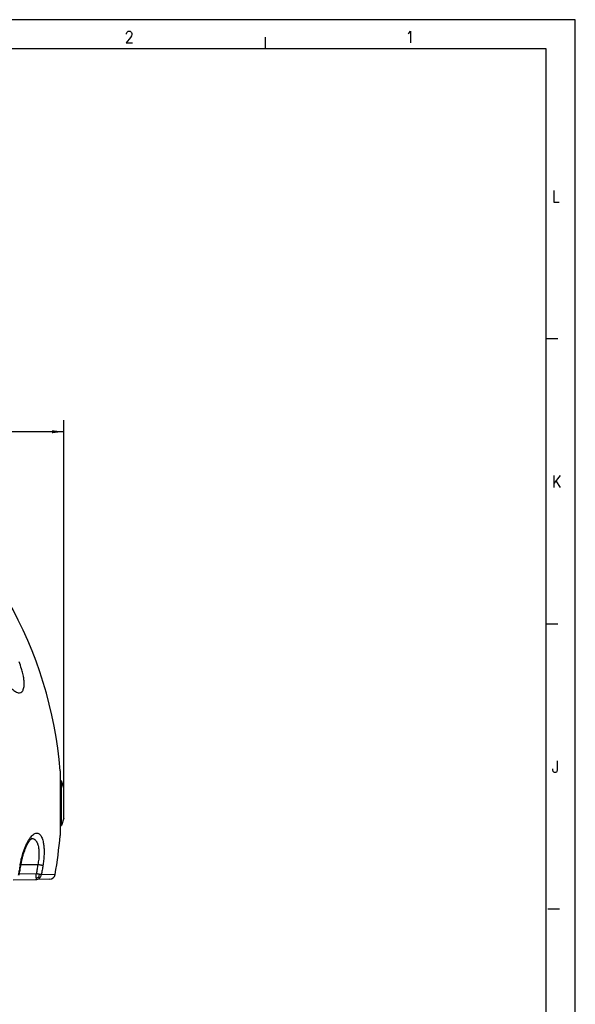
# Model space of a CAD drawing. Header units: millimetres. Extents: x -235 to 3416, y -109 to 485.
# Tile 20 of 36: x 510 to 605, y 317 to 485. Entities that reach past the tile are written whole.
import ezdxf

# ---------------------------------------------------------------- set-up
doc = ezdxf.new("R2010")
doc.units = ezdxf.units.MM
doc.layers.add('1', color=7, linetype='Continuous')
doc.styles.add('CONVERTER_11', font='txt.shx', dxfattribs={"width": 0.9})
doc.dimstyles.new('ME10_DIM_12', dxfattribs={"dimtxt": 2, "dimasz": 2, "dimexe": 2, "dimexo": 0, "dimgap": 2, "dimtad": 1, "dimdsep": 46, "dimtxsty": 'CONVERTER_11', "dimsah": 1, "dimcen": 0.09, "dimclrd": 2, "dimclre": 2, "dimclrt": 2, "dimadec": 0, "dimazin": 0, "dimtfac": 1, "dimtdec": 4, "dimtix": 1, "dimtmove": 0, "dimatfit": 3, "dimfxl": 1, "dimtolj": 1, "dimtzin": 0, "dimarcsym": 0})

# ---------------------------------------------------------------- blocks, each defined once
blk = doc.blocks.new('Perfil_Li-22_M__26', base_point=(-102.7980060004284, 337.1000034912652))
at = {"color": 7, "linetype": 'Continuous'}
for p, q in [((516.882988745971, 356.6332339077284), (516.882988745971, 345.5646532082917)), ((516.8829887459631, 354.8989435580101), (517.107570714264, 354.8989435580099)), ((517.507570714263, 353.6489435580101), (517.107570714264, 354.8989435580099)), ((517.107570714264, 347.2989435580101), (517.107570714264, 354.8989435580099)), ((517.507570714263, 348.54894355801), (517.507570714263, 353.6489435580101)), ((517.507570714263, 348.54894355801), (517.107570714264, 347.2989435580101)), ((516.8829887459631, 347.29894355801), (517.107570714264, 347.2989435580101)), ((510.1594804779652, 340.6029435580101), (513.087335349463, 340.6029435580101)), ((508.879395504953, 337.9901893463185), (512.7464553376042, 338.0575493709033)), ((512.816158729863, 339.0573970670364), (509.882612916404, 339.0061918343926)), ((515.0678869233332, 338.0980701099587), (512.7464553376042, 338.0575493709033)), ((516.0351929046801, 338.9239898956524), (513.680117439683, 338.8828819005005))]:
    blk.add_line(p, q, dxfattribs=at)
for centre, radius, start, end in [((447.1021057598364, 351.0989435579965), 69.99999999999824, 4.53461074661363, 29.66354772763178), ((447.1021057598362, 351.0989435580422), 69.99999999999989, 349.9837248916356, 355.4653892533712), ((512.7274152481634, 339.0044245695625), 0.9470666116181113, 271.1519678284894, 311.6280964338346), ((504.6875696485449, 338.8564146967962), 8.131073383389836, 356.4358290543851, 1.41637074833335), ((512.7097746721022, 339.6484879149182), 1.300891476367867, 274.1057760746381, 293.713885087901), ((511.9625206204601, 339.0588881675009), 1.405611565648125, 334.6660896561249, 355.4469056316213), ((512.6875837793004, 339.0481309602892), 1.006195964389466, 311.6701819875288, 350.5474070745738), ((515.0504345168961, 339.0979178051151), 1.00000000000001, 270.9999999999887, 349.9837248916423)]:
    blk.add_arc(centre, radius, start, end, dxfattribs=at)
for points, knots in [([(505.7971904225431, 375.1972044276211), (505.8795869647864, 374.9951057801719), (506.0875133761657, 374.4851129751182), (506.5056398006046, 373.615049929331), (507.0593075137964, 372.6278167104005), (507.6525716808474, 371.7462412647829), (508.1475267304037, 371.130234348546), (508.6101385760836, 370.6405647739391), (509.0897136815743, 370.2252713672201), (509.6655137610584, 369.9093408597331), (510.2198429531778, 369.9307388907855), (510.4882671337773, 370.2129762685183), (510.6337755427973, 370.5227982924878), (510.7326274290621, 370.9224019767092), (510.766719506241, 371.4923839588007), (510.7212843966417, 372.1383180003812), (510.6300264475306, 372.7255045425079), (510.497335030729, 373.3513018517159), (510.2805639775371, 374.1659460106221), (510.0419984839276, 374.8115834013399), (509.899510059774, 375.1972043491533)], [0, 0, 0, 0, 0.6546677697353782, 1.652043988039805, 2.893688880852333, 4.047369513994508, 4.835653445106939, 5.261469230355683, 6.066459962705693, 6.736906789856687, 7.186339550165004, 7.611164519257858, 7.821873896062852, 8.214995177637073, 8.834790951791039, 9.528416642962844, 10.15377858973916, 10.61612892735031, 11.44723645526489, 12.67982187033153, 12.67982187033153, 12.67982187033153, 12.67982187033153]), ([(510.0445811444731, 340.4508276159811), (510.0494698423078, 340.4805170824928), (510.0592491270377, 340.5399074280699), (510.0963958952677, 340.7555889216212), (510.1610452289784, 341.0956898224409), (510.3025490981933, 341.7329050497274), (510.5154381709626, 342.513752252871), (510.800534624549, 343.3317159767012), (511.0844476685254, 343.9981827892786), (511.3481579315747, 344.520845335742), (511.6209189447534, 344.9719687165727), (511.8966889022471, 345.3439343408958), (512.1706530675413, 345.6342759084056), (512.439455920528, 345.8413105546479), (512.7064022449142, 345.9652266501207), (512.9645912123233, 345.9969314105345), (513.2026153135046, 345.9364652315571), (513.4126845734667, 345.7944626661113), (513.5957533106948, 345.5791082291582), (513.7540213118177, 345.2964057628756), (513.8878599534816, 344.9495056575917), (514.0141959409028, 344.4733697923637), (514.1107529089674, 343.8534259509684), (514.1588546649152, 343.109601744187), (514.1531669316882, 342.3172969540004), (514.0985448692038, 341.5019981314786), (514.0291323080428, 340.9336579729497), (513.9824035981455, 340.6231943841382), (513.9744083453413, 340.571130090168), (513.965398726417, 340.5136687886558), (513.9586162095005, 340.4717779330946), (513.955224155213, 340.4508276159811)], [0, 0, 0, 0, 0.0902674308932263, 0.1805695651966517, 0.6565692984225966, 1.128650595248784, 2.138561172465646, 3.082648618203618, 3.724942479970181, 4.310558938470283, 4.837485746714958, 5.304605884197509, 5.697122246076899, 6.031522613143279, 6.316803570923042, 6.570071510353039, 6.795609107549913, 7.038126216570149, 7.318585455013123, 7.636141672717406, 8.005930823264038, 8.431222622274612, 9.111768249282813, 9.88446350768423, 10.66507725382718, 11.48709599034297, 12.33459679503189, 12.38180025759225, 12.4289806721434, 12.49262029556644, 12.55628964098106, 12.55628964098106, 12.55628964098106, 12.55628964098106]), ([(512.058896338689, 345.0666185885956), (512.0482760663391, 345.0604136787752), (512.0134641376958, 345.0400747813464), (511.947834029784, 344.9884522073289), (511.8525603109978, 344.9022407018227), (511.7250477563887, 344.7605738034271), (511.5833038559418, 344.571624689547), (511.4404598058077, 344.3525822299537), (511.3178683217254, 344.1416224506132), (511.2182632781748, 343.954272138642), (511.086601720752, 343.6889587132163), (510.9213485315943, 343.3167092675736), (510.7259356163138, 342.8055085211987), (510.5450994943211, 342.2541317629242), (510.3837780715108, 341.6713094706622), (510.2422967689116, 341.0667355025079), (510.1693689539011, 340.652313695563), (510.1324588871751, 340.4425674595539)], [0, 0, 0, 0, 0.0368779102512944, 0.1208811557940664, 0.2496967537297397, 0.4221586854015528, 0.6916326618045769, 0.9575425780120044, 1.206259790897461, 1.423365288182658, 1.593975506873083, 2.094751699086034, 2.64445271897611, 3.23518346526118, 3.834850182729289, 4.458209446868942, 5.097011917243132, 5.097011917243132, 5.097011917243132, 5.097011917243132]), ([(512.058896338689, 345.0666185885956), (512.173198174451, 345.0532619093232), (512.4075429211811, 345.0258776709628), (512.7260275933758, 344.7756360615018), (512.9777812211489, 344.3764768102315), (513.177687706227, 343.7741590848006), (513.273758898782, 343.0865105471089), (513.2921172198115, 342.3015086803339), (513.2416442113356, 341.4905092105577), (513.1400291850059, 340.9060320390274), (513.087335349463, 340.6029435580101)], [0, 0, 0, 0, 0.3394860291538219, 0.6960235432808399, 1.166047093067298, 1.741844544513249, 2.58583503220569, 3.239494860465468, 4.09582145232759, 5.018185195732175, 5.018185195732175, 5.018185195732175, 5.018185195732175]), ([(510.0445811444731, 340.4508276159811), (509.9993326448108, 340.1776265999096), (509.9088363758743, 339.6312291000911), (509.8076950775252, 339.0867015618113), (509.757124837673, 338.8144400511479)], [0, 0, 0, 0, 0.8307463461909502, 1.66147892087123, 1.66147892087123, 1.66147892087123, 1.66147892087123]), ([(510.1324588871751, 340.4425674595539), (510.1170694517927, 340.3484988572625), (510.0724715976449, 340.0758926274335), (510.0023449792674, 339.6675213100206), (509.9220417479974, 339.2174902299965), (509.8713163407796, 338.9459616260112), (509.845953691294, 338.8101976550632)], [0, 0, 0, 0, 0.2859569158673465, 0.8286892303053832, 1.243027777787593, 1.657364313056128, 1.657364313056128, 1.657364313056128, 1.657364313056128]), ([(510.0445811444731, 340.4508276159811), (510.0614805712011, 340.4486456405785), (510.0906815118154, 340.4448753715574), (510.1200758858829, 340.4432515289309), (510.1324588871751, 340.4425674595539)], [0, 0, 0, 0, 0.0510964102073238, 0.0882907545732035, 0.0882907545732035, 0.0882907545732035, 0.0882907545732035]), ([(513.087335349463, 340.6029435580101), (513.0661354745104, 340.4739508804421), (513.0237359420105, 340.215966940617), (512.9573119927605, 339.8293727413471), (512.8881435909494, 339.4431711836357), (512.8401536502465, 339.1859882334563), (512.816158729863, 339.0573970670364)], [0, 0, 0, 0, 0.3921685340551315, 0.7843327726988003, 1.176765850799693, 1.569197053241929, 1.569197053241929, 1.569197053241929, 1.569197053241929]), ([(513.955224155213, 340.4508276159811), (513.9352861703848, 340.4549066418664), (513.895411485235, 340.4630644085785), (513.8209223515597, 340.4771211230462), (513.7349594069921, 340.4926210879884), (513.634027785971, 340.5104361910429), (513.5168278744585, 340.5307500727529), (513.3898525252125, 340.5523848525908), (513.2414085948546, 340.577345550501), (513.1437763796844, 340.5935663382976), (513.087335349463, 340.6029435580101)], [0, 0, 0, 0, 0.061052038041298, 0.1221001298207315, 0.2274052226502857, 0.3230989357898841, 0.4295749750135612, 0.5842468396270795, 0.7095142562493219, 0.8811583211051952, 0.8811583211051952, 0.8811583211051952, 0.8811583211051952]), ([(513.955224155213, 340.4508276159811), (513.9337170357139, 340.319965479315), (513.8907030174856, 340.0582426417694), (513.8233164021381, 339.6660456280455), (513.7531455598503, 339.2742469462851), (513.7044601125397, 339.0133367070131), (513.680117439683, 338.8828819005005)], [0, 0, 0, 0, 0.3978521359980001, 0.7956999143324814, 1.193820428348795, 1.591939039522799, 1.591939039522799, 1.591939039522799, 1.591939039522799]), ([(512.8029158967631, 338.3509350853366), (512.7972755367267, 338.2984664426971), (512.7880632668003, 338.2127703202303), (512.7823586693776, 338.1078294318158), (512.7544828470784, 338.068791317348), (512.7464553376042, 338.0575493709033)], [0, 0, 0, 0, 0.1600220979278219, 0.2613612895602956, 0.3023471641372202, 0.3023471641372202, 0.3023471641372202, 0.3023471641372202]), ([(513.3636963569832, 338.9473066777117), (513.3132690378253, 338.9575018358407), (513.2256855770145, 338.97520903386), (513.0841598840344, 339.0037026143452), (512.9520786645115, 339.0302243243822), (512.8571473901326, 339.0492027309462), (512.816158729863, 339.0573970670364)], [0, 0, 0, 0, 0.1543427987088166, 0.2680665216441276, 0.4330965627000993, 0.5584957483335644, 0.5584957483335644, 0.5584957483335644, 0.5584957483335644]), ([(513.232953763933, 338.4574370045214), (513.2417983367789, 338.4457244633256), (513.2681881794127, 338.410777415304), (513.3038029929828, 338.364380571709), (513.3361688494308, 338.3224629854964), (513.3508959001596, 338.3037111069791), (513.356544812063, 338.296518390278)], [0, 0, 0, 0, 0.0440304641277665, 0.1313750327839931, 0.1754684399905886, 0.2029057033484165, 0.2029057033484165, 0.2029057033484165, 0.2029057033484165]), ([(513.680117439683, 338.8828819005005), (513.6631136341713, 338.8863740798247), (513.6245396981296, 338.8942962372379), (513.5469325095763, 338.9101254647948), (513.4584636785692, 338.9281134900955), (513.3915632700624, 338.9416628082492), (513.3636963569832, 338.9473066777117)], [0, 0, 0, 0, 0.0520761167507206, 0.1181371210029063, 0.2376151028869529, 0.3229131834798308, 0.3229131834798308, 0.3229131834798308, 0.3229131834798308])]:
    blk.add_open_spline(points, degree=3, knots=knots, dxfattribs=at)
blk = doc.blocks.new('Li-22-M__27', base_point=(-102.7980060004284, 337.1000034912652))
blk.add_blockref('Perfil_Li-22_M__26', (-102.7980060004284, 337.1000034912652))
blk = doc.blocks.new('*D54')
at = {"layer": '1', "color": 2, "linetype": 'Continuous'}
for p, q in [((486.702105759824, 387.1029444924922), (486.702105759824, 416.4730697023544)), ((517.5075707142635, 353.6489435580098), (517.5075707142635, 416.4730697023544)), ((517.5075707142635, 414.4730697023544), (486.702105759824, 414.4730697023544))]:
    blk.add_line(p, q, dxfattribs=at)
at = {"layer": '1', "color": 2}
for points in [[(488.702105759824, 414.7363746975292), (488.702105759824, 414.2097647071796), (486.702105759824, 414.4730697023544)], [(515.5075707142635, 414.2097647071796), (515.5075707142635, 414.7363746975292), (517.5075707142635, 414.4730697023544)]]:
    blk.add_solid(points, dxfattribs=at)
at = {"layer": '1', "color": 2, "insert": (500.7021057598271, 416.4730697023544), "char_height": 2, "attachment_point": 7, "rotation": 0.00013888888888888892, "line_spacing_factor": 0.60024009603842, "style": 'CONVERTER_11'}
blk.add_mtext('31', dxfattribs=at)
blk = doc.blocks.new('Marco_a1', base_point=(184.8144653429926, 187.7796007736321))
at = {"layer": '1', "color": 2, "linetype": 'Continuous'}
for p, q in [((604.8144653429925, 484.7796007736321), (-235.1855346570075, 484.7796007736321)), ((604.8144653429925, -109.220399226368), (604.8144653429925, 484.7796007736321)), ((551.8732888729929, 481.7796007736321), (551.8732888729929, 479.7796007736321)), ((601.8144653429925, 430.312934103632), (599.8144653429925, 430.312934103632)), ((601.8144653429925, 381.6462674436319), (599.8144653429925, 381.6462674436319)), ((602.1271528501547, 332.9796007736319), (600.1271528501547, 332.9796007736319))]:
    blk.add_line(p, q, dxfattribs=at)
at = {"layer": '1', "color": 7, "linetype": 'Continuous'}
for p, q in [((599.8144653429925, 479.7796007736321), (-215.1855346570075, 479.7796007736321)), ((599.8144653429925, -104.220399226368), (599.8144653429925, 479.7796007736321))]:
    blk.add_line(p, q, dxfattribs=at)
at = {"layer": '1', "color": 2, "char_height": 2, "attachment_point": 4, "line_spacing_factor": 1.20048019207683, "style": 'CONVERTER_11'}
for s, insert in [('2', (527.9027006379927, 481.8044042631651)), ('1', (575.8438771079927, 481.8044042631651)), ('L', (600.8144653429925, 454.646267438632)), ('K', (600.8144653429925, 405.9796007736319)), ('J', (600.8144653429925, 357.312934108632))]:
    blk.add_mtext(s, dxfattribs=dict(at, insert=insert))
blk = doc.blocks.new('Top', base_point=(184.8144653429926, 187.7796007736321))
blk.add_blockref('Marco_a1', (184.8144653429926, 187.7796007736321))
blk = doc.blocks.new('_dummy_frame__41', base_point=(-235.1855346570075, -174.5728945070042))
blk.add_blockref('Top', (184.8144653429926, 187.7796007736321))
blk = doc.blocks.new('_dummy_frame__42', base_point=(-346.4995658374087, -309.5127608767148))
at = {"layer": '1'}
blk.add_blockref('_dummy_frame__41', (-235.1855346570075, -174.5728945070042), dxfattribs=at)
blk = doc.blocks.new('E', base_point=(268.5800000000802, 362.1014736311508))
blk.add_blockref('Li-22-M__27', (-102.7980060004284, 337.1000034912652))
at = {"layer": '1'}
dim = blk.add_linear_dim(base=(517.5075707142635, 414.4730697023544), p1=(486.702105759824, 387.1029444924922), p2=(517.507570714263, 353.6489435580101), text='31', dimstyle='ME10_DIM_12', dxfattribs=at)
dim.commit()
dim.dimension.update_dxf_attribs({"geometry": '*D54', "text_midpoint": (501.9021057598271, 417.4730697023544), "text_rotation": 0.00013888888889})

msp = doc.modelspace()

# ---------------------------------------------------------------- block references
msp.add_blockref('E', (268.5800000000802, 362.1014736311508))
at = {"layer": '1'}
msp.add_blockref('_dummy_frame__42', (-346.4995658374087, -309.5127608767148), dxfattribs=at)

doc.saveas('drawing.dxf')
